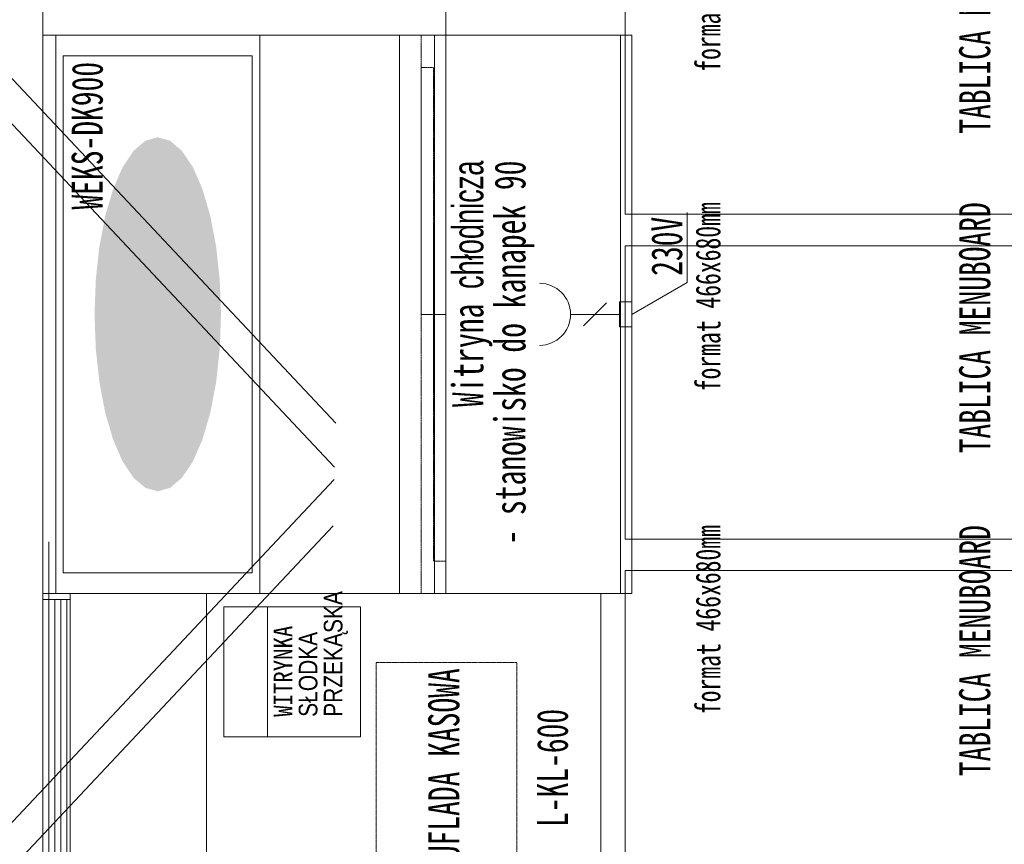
# Model space of a CAD drawing. Header units: centimetres. Extents: x -9388 to 91680, y -1419244 to 50347.
# Tile 85 of 183: x 39323 to 40910, y -704479 to -703150. Entities that reach past the tile are written whole.
import ezdxf

# ---------------------------------------------------------------- set-up
doc = ezdxf.new("R2010")
doc.units = ezdxf.units.CM
doc.linetypes.add('DASHED', pattern=[0.75, 0.5, -0.25])
doc.linetypes.add('HIDDEN2', pattern=[0.1875, 0.125, -0.0625])
for name, color, linetype, lineweight in [('MEBLE PKN_Nr_pióra__101', 7, 'Continuous', 5), ('Q_podkład', 8, 'Continuous', 9), ('Strefy_Nr_pióra__1', 7, 'Continuous', 13), ('Strefy_Nr_pióra__150', 7, 'Continuous', 25), ('Strefy_Nr_pióra__18', 9, 'Continuous', 13), ('Strefy_Nr_pióra__7', 7, 'Continuous', 13)]:
    doc.layers.add(name, color=color, linetype=linetype, lineweight=lineweight)
doc.layers.add('Q_uwagi', color=7, linetype='Continuous', lineweight=30, true_color=0xff0101, plot=False)
doc.styles.add('GENERATED_STYLE_2', font='arial.ttf')

# ---------------------------------------------------------------- blocks, each defined once
blk = doc.blocks.new('PAB.01_RZUT PRZYZIEMIA')
at = {"layer": 'Strefy_Nr_pióra__18', "linetype": 'Continuous', "lineweight": 0}
blk.add_hatch(color=8, dxfattribs=at).paths.add_polyline_path([(39545.2, -703910.1), (39565.1, -703904.6), (39584.2, -703888.4), (39601.9, -703862), (39617.3, -703826.6), (39630, -703783.3), (39639.4, -703734), (39645.2, -703680.4), (39647.2, -703624.8), (39645.2, -703569.1), (39639.4, -703515.6), (39630, -703466.3), (39617.3, -703423), (39601.9, -703387.5), (39584.2, -703361.2), (39565.1, -703344.9), (39545.2, -703339.4), (39525.4, -703344.9), (39506.2, -703361.2), (39488.6, -703387.5), (39473.2, -703423), (39460.5, -703466.3), (39451.1, -703515.6), (39445.3, -703569.1), (39443.3, -703624.8), (39445.3, -703680.4), (39451.1, -703734), (39460.5, -703783.3), (39473.2, -703826.6), (39488.6, -703862), (39506.2, -703888.4), (39525.4, -703904.6)])
at = {"layer": 'MEBLE PKN_Nr_pióra__101', "color": 8, "linetype": 'Continuous'}
for p, q in [((39381, -704074.8), (39381, -703174.8)), ((39381, -704074.8), (39381, -703174.8)), ((39935.2, -704074.8), (39935.2, -703174.8)), ((39935.2, -704074.8), (39935.2, -703174.8)), ((39991.3, -703174.7), (39991.3, -704074.7)), ((39991.3, -703174.7), (39991.3, -704074.7)), ((40009.9, -703174.8), (40009.9, -704074.8)), ((40009.9, -703174.8), (40009.9, -704074.8)), ((40291.3, -703174.7), (40291.3, -704074.7)), ((40291.3, -703174.7), (40291.3, -704074.7)), ((40309.9, -703355.9), (40309.9, -703491.9)), ((40309.9, -703355.9), (40309.9, -703491.9)), ((40231.6, -703643.5), (40269.1, -703606)), ((40231.6, -703643.5), (40269.1, -703606)), ((40289.9, -703624.8), (40210.9, -703624.8)), ((40289.9, -703624.8), (40210.9, -703624.8)), ((39369.8, -704127.7), (39369.8, -703991.7)), ((39369.8, -704127.7), (39369.8, -703991.7)), ((39359.9, -704084.7), (39359.9, -704074.7)), ((39359.9, -704074.7), (39403.9, -704074.7)), ((39359.9, -704084.7), (39359.9, -704074.7)), ((39359.9, -704074.7), (39403.9, -704074.7)), ((39403.9, -704674.7), (39403.9, -704074.7)), ((39623.9, -704074.7), (39403.9, -704074.7)), ((39403.9, -704074.7), (39403.9, -704674.7)), ((39403.9, -704674.7), (39403.9, -704074.7)), ((39623.9, -704074.7), (39403.9, -704074.7)), ((39403.9, -704074.7), (39403.9, -704674.7)), ((39623.9, -704674.7), (39623.9, -704074.7)), ((39623.9, -704674.7), (39623.9, -704074.7)), ((40309.9, -704074.8), (40309.4, -704074.8)), ((40309.9, -704074.8), (40309.4, -704074.8)), ((39359.9, -704084.7), (39403.9, -704084.7)), ((39359.9, -704084.7), (39403.9, -704084.7)), ((39369.8, -704664.7), (39369.8, -704084.7)), ((39369.8, -704664.7), (39369.8, -704084.7)), ((39379.3, -704664.7), (39379.3, -704084.7)), ((39379.3, -704664.7), (39379.3, -704084.7)), ((39388.9, -704664.7), (39388.9, -704084.7)), ((39388.9, -704664.7), (39388.9, -704084.7)), ((39398.5, -704664.7), (39398.5, -704084.7)), ((39398.5, -704664.7), (39398.5, -704084.7)), ((39722, -704306.1), (39722, -704096.1)), ((39722, -704306.1), (39722, -704096.1))]:
    blk.add_line(p, q, dxfattribs=at)
at = {"layer": 'MEBLE PKN_Nr_pióra__101', "color": 8, "linetype": 'DASHED'}
blk.add_line((39969.9, -703174.8), (39969.9, -704074.8), dxfattribs=at)
blk.add_line((39969.9, -703174.8), (39969.9, -704074.8), dxfattribs=at)
at = {"layer": 'MEBLE PKN_Nr_pióra__101', "color": 8, "linetype": 'Continuous', "flags": 128}
for points in [[(39359.9, -702174.9), (40215.9, -702174.9), (40215.9, -702224.9), (39409.9, -702224.9), (39409.9, -703124.9), (40009.9, -703124.9), (40009.9, -704074.9), (39709.9, -704074.8), (39709.9, -703174.7), (39359.9, -703174.7)], [(39359.9, -702174.9), (40215.9, -702174.9), (40215.9, -702224.9), (39409.9, -702224.9), (39409.9, -703124.9), (40009.9, -703124.9), (40009.9, -704074.9), (39709.9, -704074.8), (39709.9, -703174.7), (39359.9, -703174.7)], [(40979, -702990.4), (40979, -703463.3), (40298.8, -703463.3), (40298.8, -702990.4)], [(40979, -702990.4), (40979, -703463.3), (40298.8, -703463.3), (40298.8, -702990.4)], [(40309.9, -703174.8), (39359.9, -703174.8), (39359.9, -704074.8), (40309.9, -704074.8)], [(40309.9, -703174.8), (39359.9, -703174.8), (39359.9, -704074.8), (40309.9, -704074.8)], [(40009.9, -704074.8), (39709.9, -704074.8), (39709.9, -703174.8), (40009.9, -703174.8)], [(40009.9, -704074.8), (39709.9, -704074.8), (39709.9, -703174.8), (40009.9, -703174.8)], [(39697.6, -703207.8), (39392.9, -703207.8), (39392.9, -704041.8), (39697.6, -704041.8)], [(39697.6, -703207.8), (39392.9, -703207.8), (39392.9, -704041.8), (39697.6, -704041.8)], [(40979, -703514.2), (40979, -703987.1), (40298.8, -703987.1), (40298.8, -703514.2)], [(40289.9, -703644.8), (40309.9, -703644.8), (40309.9, -703604.8), (40289.9, -703604.8)], [(40289.9, -703644.8), (40309.9, -703644.8), (40309.9, -703604.8), (40289.9, -703604.8)], [(40979, -704037.9), (40979, -704510.8), (40298.8, -704510.8), (40298.8, -704037.9)], [(40979, -704037.9), (40979, -704510.8), (40298.8, -704510.8), (40298.8, -704037.9)], [(40259.9, -704074.7), (39623.9, -704074.7), (39623.9, -704674.7), (40259.9, -704674.7)], [(40259.9, -704074.7), (39623.9, -704074.7), (39623.9, -704674.7), (40259.9, -704674.7)], [(39872, -704306.1), (39652, -704306.1), (39652, -704096.1), (39872, -704096.1)], [(39872, -704306.1), (39652, -704306.1), (39652, -704096.1), (39872, -704096.1)]]:
    blk.add_lwpolyline(points, close=True, dxfattribs=at)
at = {"layer": 'MEBLE PKN_Nr_pióra__101', "color": 8, "linetype": 'DASHED', "flags": 128}
for points in [[(39989.9, -703226.6), (39989.9, -703624.8), (39969.9, -703624.8), (39969.9, -703226.6)], [(39989.9, -703226.6), (39989.9, -703624.8), (39969.9, -703624.8), (39969.9, -703226.6)], [(40009.9, -704023), (40009.9, -703624.8), (39989.9, -703624.8), (39989.9, -704023)], [(40009.9, -704023), (40009.9, -703624.8), (39989.9, -703624.8), (39989.9, -704023)]]:
    blk.add_lwpolyline(points, close=True, dxfattribs=at)
at = {"layer": 'MEBLE PKN_Nr_pióra__101', "color": 8, "linetype": 'Continuous', "flags": 128}
for points in [[(40309.9, -703624.8), (40398.9, -703573.4), (40398.9, -703460.5)], [(40309.9, -703624.8), (40398.9, -703573.4), (40398.9, -703460.5)], [(39989.9, -703496.8), (39989.9, -703553.1), (39989.9, -703624.8)], [(39989.9, -703496.8), (39989.9, -703553.1), (39989.9, -703624.8)], [(39989.9, -703752.7), (39989.9, -703696.5), (39989.9, -703624.8)], [(39989.9, -703752.7), (39989.9, -703696.5), (39989.9, -703624.8)], [(39359.9, -704674.7), (39359.9, -704074.7)], [(39359.9, -704674.7), (39359.9, -704074.7)]]:
    blk.add_lwpolyline(points, dxfattribs=at)
at = {"layer": 'MEBLE PKN_Nr_pióra__101', "color": 8, "linetype": 'HIDDEN2', "flags": 128}
blk.add_lwpolyline([(39897.2, -704186), (39897.2, -704563.2), (40124.1, -704563.2), (40124.1, -704186)], close=True, dxfattribs=at)
blk.add_lwpolyline([(39897.2, -704186), (39897.2, -704563.2), (40124.1, -704563.2), (40124.1, -704186)], close=True, dxfattribs=at)
at = {"layer": 'MEBLE PKN_Nr_pióra__101', "color": 8, "linetype": 'Continuous'}
blk.add_arc((40160.9, -703624.8), 50, 270, 90, dxfattribs=at)
blk.add_arc((40160.9, -703624.8), 50, 270, 90, dxfattribs=at)
at = {"layer": 'Strefy_Nr_pióra__1', "color": 8, "linetype": 'Continuous', "char_height": 50, "attachment_point": 9, "rotation": 90, "style": 'GENERATED_STYLE_2'}
for s, insert in [('\\A1;{\\W0.700000x;\\fMS Gothic|b0|i0|c238|p49;WEKS-DK900}', (39457.3, -703217.8)), ('\\A1;{\\W0.700000x;\\fMS Gothic|b0|i0|c238|p49;230V}', (40391.8, -703467.5))]:
    blk.add_mtext(s, dxfattribs=dict(at, insert=insert))
at = {"layer": 'Strefy_Nr_pióra__1', "color": 8, "linetype": 'Continuous', "insert": (40152.6, -703376.9), "char_height": 50, "attachment_point": 9, "rotation": 90, "line_spacing_factor": 0.81512, "style": 'GENERATED_STYLE_2'}
blk.add_mtext('\\A1;{\\W0.700000x;\\fMS Gothic|b0|i0|c238|p49;Witryna chłodnicza \\P\\fMS Gothic|b0|i0|c238|p49;- stanowisko do kanapek 90}', dxfattribs=at)
at = {"layer": 'Strefy_Nr_pióra__150', "color": 8, "linetype": 'Continuous', "attachment_point": 9, "rotation": 90, "style": 'GENERATED_STYLE_2'}
for s, insert, char_height in [('\\A1;{\\W0.700000x;\\fMS Gothic|b0|i0|c238|p49;format 466x680mm}', (40453.3, -702928.9), 40), ('\\A1;{\\W0.700000x;\\fMS Gothic|b0|i0|c238|p49;TABLICA MENUBOARD}', (40888.5, -702928.9), 50), ('\\A1;{\\W0.700000x;\\fMS Gothic|b0|i0|c238|p49;format 466x680mm}', (40453.3, -703444.1), 40), ('\\A1;{\\W0.700000x;\\fMS Gothic|b0|i0|c238|p49;TABLICA MENUBOARD}', (40888.5, -703444.1), 50), ('\\A1;{\\W0.700000x;\\fMS Gothic|b0|i0|c238|p49;format 466x680mm}', (40453.3, -703964.6), 40), ('\\A1;{\\W0.700000x;\\fMS Gothic|b0|i0|c238|p49;TABLICA MENUBOARD}', (40888.5, -703964.6), 50)]:
    blk.add_mtext(s, dxfattribs=dict(at, insert=insert, char_height=char_height))
at = {"layer": 'Strefy_Nr_pióra__7', "color": 8, "linetype": 'Continuous', "insert": (39851.9, -704273.7), "char_height": 30, "attachment_point": 7, "rotation": 90, "line_spacing_factor": 0.807388, "style": 'GENERATED_STYLE_2'}
blk.add_mtext('\\A1;{\\W0.900000x;\\fMS Gothic|b0|i0|c238|p49;WITRYNKA\\P\\fMS Gothic|b0|i0|c238|p49;SŁODKA\\P\\fMS Gothic|b0|i0|c238|p49;PRZEKĄSKA}', dxfattribs=at)
at = {"layer": 'Strefy_Nr_pióra__7', "color": 8, "linetype": 'Continuous', "char_height": 50, "attachment_point": 9, "rotation": 90, "style": 'GENERATED_STYLE_2'}
for s, insert in [('\\A1;{\\W0.700000x;\\fMS Gothic|b0|i0|c238|p49;SZUFLADA KASOWA}', (40032.4, -704195.4)), ('\\A1;{\\W0.700000x;\\fMS Gothic|b0|i0|c238|p49;L-KL-600}', (40207.4, -704260.9))]:
    blk.add_mtext(s, dxfattribs=dict(at, insert=insert))
blk = doc.blocks.new('A$C674EB6B2')
at = {"layer": 'Q_uwagi', "linetype": 'Continuous'}
for p, q in [((-1049.8, -998.1), (-91.6, -2017.3)), ((-1049.8, -1071.1), (-93.4, -2088.4)), ((-93.9, -2108), (-1049.8, -3124.7)), ((-1049.8, -3197.7), (-95.7, -2183))]:
    blk.add_line(p, q, dxfattribs=at)

msp = doc.modelspace()

# ---------------------------------------------------------------- block references
at = {"layer": 'Q_podkład'}
msp.add_blockref('PAB.01_RZUT PRZYZIEMIA', (0, 0), dxfattribs=at)

# ---------------------------------------------------------------- next in the draw order: block references
at = {"layer": 'Q_uwagi'}
msp.add_blockref('A$C674EB6B2', (39923.8, -701782.8), dxfattribs=at)

doc.saveas('drawing.dxf')
